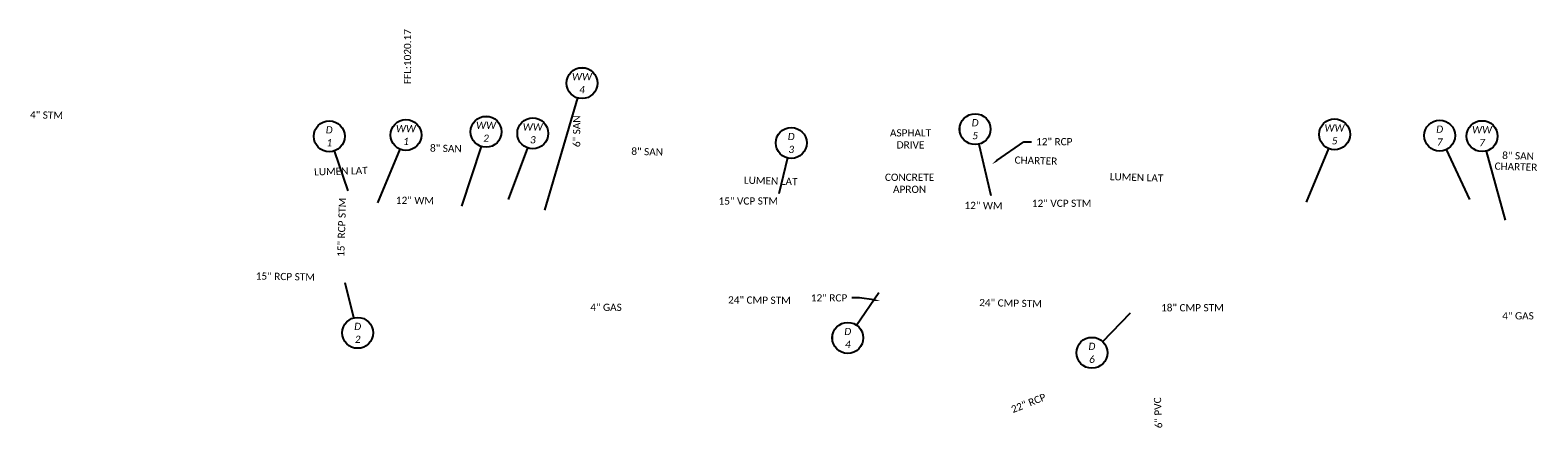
# Model space of a CAD drawing. Header units: feet. Extents: x 2244491 to 2246839, y 594397 to 597597.
# Tile 5 of 115: x 2244667 to 2245252, y 596177 to 596331. Entities that reach past the tile are written whole.
import ezdxf
from ezdxf import colors
from ezdxf.entities.mleader import LeaderData, LeaderLine
from ezdxf.enums import TextEntityAlignment as Align
from ezdxf.math import Vec2, Vec3

# ---------------------------------------------------------------- set-up
doc = ezdxf.new("R2010")
doc.units = ezdxf.units.FT
doc.header["$MEASUREMENT"] = 0
for name, color, linetype in [('BD_X_Text', 7, 'Continuous'), ('DR_X_Text', 7, 'Continuous'), ('PV_X_Text', 7, 'Continuous'), ('TX_P_20', 7, 'Continuous'), ('UT_X_Cable_TV_Text', 7, 'Continuous'), ('UT_X_Gas_Text', 7, 'Continuous'), ('UT_X_Sanitary_Text', 7, 'Continuous'), ('UT_X_Water_Text', 7, 'Continuous')]:
    doc.layers.add(name, color=color, linetype=linetype)
doc.styles.add('P_Slanted_Normal', font='calibrii.ttf', dxfattribs={"height": 0.14})
doc.styles.add('Slanted-Normal', font='font31.shx', dxfattribs={"height": 0.14})
doc.styles.add('X_Straight_Normal', font='calibril.ttf', dxfattribs={"height": 0.14})

# ---------------------------------------------------------------- blocks, each defined once
blk = doc.blocks.new('*U1059')
blk.add_wipeout([(-0.298, 0.023), (-0.295, 0.045), (-0.291, 0.07), (-0.285, 0.091), (-0.277, 0.112), (-0.268, 0.133), (-0.257, 0.153), (-0.245, 0.172), (-0.234, 0.186), (-0.221, 0.202), (-0.206, 0.217), (-0.188, 0.233), (-0.172, 0.245), (-0.158, 0.254), (-0.142, 0.263), (-0.124, 0.272), (-0.105, 0.28), (-0.084, 0.287), (-0.058, 0.293), (-0.036, 0.297), (-0.012, 0.299), (0, 0.299), (0.022, 0.298), (0.043, 0.296), (0.069, 0.291), (0.09, 0.285), (0.111, 0.278), (0.135, 0.266), (0.153, 0.256), (0.17, 0.246), (0.187, 0.233), (0.203, 0.219), (0.217, 0.205), (0.23, 0.191), (0.24, 0.178), (0.253, 0.159), (0.264, 0.141), (0.273, 0.122), (0.281, 0.103), (0.286, 0.086), (0.291, 0.068), (0.294, 0.053), (0.297, 0.037), (0.298, 0.018), (0.299, 0), (0.298, -0.02), (0.296, -0.04), (0.293, -0.059), (0.289, -0.076), (0.284, -0.093), (0.278, -0.109), (0.272, -0.123), (0.263, -0.141), (0.254, -0.157), (0.245, -0.171), (0.232, -0.188), (0.22, -0.202), (0.211, -0.211), (0.198, -0.224), (0.188, -0.232), (0.172, -0.244), (0.151, -0.258), (0.129, -0.27), (0.112, -0.277), (0.094, -0.284), (0.07, -0.291), (0.057, -0.293), (0.038, -0.296), (0.025, -0.298), (0.011, -0.299), (0, -0.299), (-0.006, -0.299), (-0.018, -0.298), (-0.028, -0.298), (-0.04, -0.296), (-0.052, -0.294), (-0.064, -0.292), (-0.077, -0.289), (-0.092, -0.284), (-0.115, -0.276), (-0.135, -0.267), (-0.15, -0.258), (-0.168, -0.247), (-0.182, -0.237), (-0.199, -0.223), (-0.218, -0.204), (-0.232, -0.189), (-0.246, -0.17), (-0.255, -0.155), (-0.266, -0.137), (-0.275, -0.118), (-0.283, -0.097), (-0.29, -0.074), (-0.294, -0.054), (-0.297, -0.033), (-0.299, -0.015), (-0.299, 0)])
at = {"flags": 128}
blk.add_lwpolyline([(-0.116, -0.277), (-0.553, -1.313)], dxfattribs=at)
blk.add_circle((0, 0), 0.3)
at = {"style": 'Slanted-Normal', "flags": 8}
for tag, p in [('ITEMTYPE', (0, 0.125)), ('ITEMNUMBER', (0, -0.125))]:
    blk.add_attdef(tag, text='', height=0.14, dxfattribs=at).set_placement(p, align=Align.MIDDLE_CENTER)
blk = doc.blocks.new('*U1067')
blk.add_wipeout([(-0.298, 0.023), (-0.295, 0.045), (-0.291, 0.07), (-0.285, 0.091), (-0.277, 0.112), (-0.268, 0.133), (-0.257, 0.153), (-0.245, 0.172), (-0.234, 0.186), (-0.221, 0.202), (-0.206, 0.217), (-0.188, 0.233), (-0.172, 0.245), (-0.158, 0.254), (-0.142, 0.263), (-0.124, 0.272), (-0.105, 0.28), (-0.084, 0.287), (-0.058, 0.293), (-0.036, 0.297), (-0.012, 0.299), (0, 0.299), (0.022, 0.298), (0.043, 0.296), (0.069, 0.291), (0.09, 0.285), (0.111, 0.278), (0.135, 0.266), (0.153, 0.256), (0.17, 0.246), (0.187, 0.233), (0.203, 0.219), (0.217, 0.205), (0.23, 0.191), (0.24, 0.178), (0.253, 0.159), (0.264, 0.141), (0.273, 0.122), (0.281, 0.103), (0.286, 0.086), (0.291, 0.068), (0.294, 0.053), (0.297, 0.037), (0.298, 0.018), (0.299, 0), (0.298, -0.02), (0.296, -0.04), (0.293, -0.059), (0.289, -0.076), (0.284, -0.093), (0.278, -0.109), (0.272, -0.123), (0.263, -0.141), (0.254, -0.157), (0.245, -0.171), (0.232, -0.188), (0.22, -0.202), (0.211, -0.211), (0.198, -0.224), (0.188, -0.232), (0.172, -0.244), (0.151, -0.258), (0.129, -0.27), (0.112, -0.277), (0.094, -0.284), (0.07, -0.291), (0.057, -0.293), (0.038, -0.296), (0.025, -0.298), (0.011, -0.299), (0, -0.299), (-0.006, -0.299), (-0.018, -0.298), (-0.028, -0.298), (-0.04, -0.296), (-0.052, -0.294), (-0.064, -0.292), (-0.077, -0.289), (-0.092, -0.284), (-0.115, -0.276), (-0.135, -0.267), (-0.15, -0.258), (-0.168, -0.247), (-0.182, -0.237), (-0.199, -0.223), (-0.218, -0.204), (-0.232, -0.189), (-0.246, -0.17), (-0.255, -0.155), (-0.266, -0.137), (-0.275, -0.118), (-0.283, -0.097), (-0.29, -0.074), (-0.294, -0.054), (-0.297, -0.033), (-0.299, -0.015), (-0.299, 0)])
at = {"flags": 128}
blk.add_lwpolyline([(-0.095, -0.285), (-0.479, -1.443)], dxfattribs=at)
blk.add_circle((0, 0), 0.3)
at = {"style": 'Slanted-Normal', "flags": 8}
for tag, p in [('ITEMTYPE', (0, 0.125)), ('ITEMNUMBER', (0, -0.125))]:
    blk.add_attdef(tag, text='', height=0.14, dxfattribs=at).set_placement(p, align=Align.MIDDLE_CENTER)
blk = doc.blocks.new('*U1068')
blk.add_wipeout([(-0.298, 0.023), (-0.295, 0.045), (-0.291, 0.07), (-0.285, 0.091), (-0.277, 0.112), (-0.268, 0.133), (-0.257, 0.153), (-0.245, 0.172), (-0.234, 0.186), (-0.221, 0.202), (-0.206, 0.217), (-0.188, 0.233), (-0.172, 0.245), (-0.158, 0.254), (-0.142, 0.263), (-0.124, 0.272), (-0.105, 0.28), (-0.084, 0.287), (-0.058, 0.293), (-0.036, 0.297), (-0.012, 0.299), (0, 0.299), (0.022, 0.298), (0.043, 0.296), (0.069, 0.291), (0.09, 0.285), (0.111, 0.278), (0.135, 0.266), (0.153, 0.256), (0.17, 0.246), (0.187, 0.233), (0.203, 0.219), (0.217, 0.205), (0.23, 0.191), (0.24, 0.178), (0.253, 0.159), (0.264, 0.141), (0.273, 0.122), (0.281, 0.103), (0.286, 0.086), (0.291, 0.068), (0.294, 0.053), (0.297, 0.037), (0.298, 0.018), (0.299, 0), (0.298, -0.02), (0.296, -0.04), (0.293, -0.059), (0.289, -0.076), (0.284, -0.093), (0.278, -0.109), (0.272, -0.123), (0.263, -0.141), (0.254, -0.157), (0.245, -0.171), (0.232, -0.188), (0.22, -0.202), (0.211, -0.211), (0.198, -0.224), (0.188, -0.232), (0.172, -0.244), (0.151, -0.258), (0.129, -0.27), (0.112, -0.277), (0.094, -0.284), (0.07, -0.291), (0.057, -0.293), (0.038, -0.296), (0.025, -0.298), (0.011, -0.299), (0, -0.299), (-0.006, -0.299), (-0.018, -0.298), (-0.028, -0.298), (-0.04, -0.296), (-0.052, -0.294), (-0.064, -0.292), (-0.077, -0.289), (-0.092, -0.284), (-0.115, -0.276), (-0.135, -0.267), (-0.15, -0.258), (-0.168, -0.247), (-0.182, -0.237), (-0.199, -0.223), (-0.218, -0.204), (-0.232, -0.189), (-0.246, -0.17), (-0.255, -0.155), (-0.266, -0.137), (-0.275, -0.118), (-0.283, -0.097), (-0.29, -0.074), (-0.294, -0.054), (-0.297, -0.033), (-0.299, -0.015), (-0.299, 0)])
at = {"flags": 128}
blk.add_lwpolyline([(-0.105, -0.281), (-0.481, -1.285)], dxfattribs=at)
blk.add_circle((0, 0), 0.3)
at = {"style": 'Slanted-Normal', "flags": 8}
for tag, p in [('ITEMTYPE', (0, 0.125)), ('ITEMNUMBER', (0, -0.125))]:
    blk.add_attdef(tag, text='', height=0.14, dxfattribs=at).set_placement(p, align=Align.MIDDLE_CENTER)
blk = doc.blocks.new('*U1069')
blk.add_wipeout([(-0.298, 0.023), (-0.295, 0.045), (-0.291, 0.07), (-0.285, 0.091), (-0.277, 0.112), (-0.268, 0.133), (-0.257, 0.153), (-0.245, 0.172), (-0.234, 0.186), (-0.221, 0.202), (-0.206, 0.217), (-0.188, 0.233), (-0.172, 0.245), (-0.158, 0.254), (-0.142, 0.263), (-0.124, 0.272), (-0.105, 0.28), (-0.084, 0.287), (-0.058, 0.293), (-0.036, 0.297), (-0.012, 0.299), (0, 0.299), (0.022, 0.298), (0.043, 0.296), (0.069, 0.291), (0.09, 0.285), (0.111, 0.278), (0.135, 0.266), (0.153, 0.256), (0.17, 0.246), (0.187, 0.233), (0.203, 0.219), (0.217, 0.205), (0.23, 0.191), (0.24, 0.178), (0.253, 0.159), (0.264, 0.141), (0.273, 0.122), (0.281, 0.103), (0.286, 0.086), (0.291, 0.068), (0.294, 0.053), (0.297, 0.037), (0.298, 0.018), (0.299, 0), (0.298, -0.02), (0.296, -0.04), (0.293, -0.059), (0.289, -0.076), (0.284, -0.093), (0.278, -0.109), (0.272, -0.123), (0.263, -0.141), (0.254, -0.157), (0.245, -0.171), (0.232, -0.188), (0.22, -0.202), (0.211, -0.211), (0.198, -0.224), (0.188, -0.232), (0.172, -0.244), (0.151, -0.258), (0.129, -0.27), (0.112, -0.277), (0.094, -0.284), (0.07, -0.291), (0.057, -0.293), (0.038, -0.296), (0.025, -0.298), (0.011, -0.299), (0, -0.299), (-0.006, -0.299), (-0.018, -0.298), (-0.028, -0.298), (-0.04, -0.296), (-0.052, -0.294), (-0.064, -0.292), (-0.077, -0.289), (-0.092, -0.284), (-0.115, -0.276), (-0.135, -0.267), (-0.15, -0.258), (-0.168, -0.247), (-0.182, -0.237), (-0.199, -0.223), (-0.218, -0.204), (-0.232, -0.189), (-0.246, -0.17), (-0.255, -0.155), (-0.266, -0.137), (-0.275, -0.118), (-0.283, -0.097), (-0.29, -0.074), (-0.294, -0.054), (-0.297, -0.033), (-0.299, -0.015), (-0.299, 0)])
at = {"flags": 128}
blk.add_lwpolyline([(-0.085, -0.288), (-0.725, -2.467)], dxfattribs=at)
blk.add_circle((0, 0), 0.3)
at = {"style": 'Slanted-Normal', "flags": 8}
for tag, p in [('ITEMTYPE', (0, 0.125)), ('ITEMNUMBER', (0, -0.125))]:
    blk.add_attdef(tag, text='', height=0.14, dxfattribs=at).set_placement(p, align=Align.MIDDLE_CENTER)
blk = doc.blocks.new('*U1065')
blk.add_wipeout([(-0.298, 0.023), (-0.295, 0.045), (-0.291, 0.07), (-0.285, 0.091), (-0.277, 0.112), (-0.268, 0.133), (-0.257, 0.153), (-0.245, 0.172), (-0.234, 0.186), (-0.221, 0.202), (-0.206, 0.217), (-0.188, 0.233), (-0.172, 0.245), (-0.158, 0.254), (-0.142, 0.263), (-0.124, 0.272), (-0.105, 0.28), (-0.084, 0.287), (-0.058, 0.293), (-0.036, 0.297), (-0.012, 0.299), (0, 0.299), (0.022, 0.298), (0.043, 0.296), (0.069, 0.291), (0.09, 0.285), (0.111, 0.278), (0.135, 0.266), (0.153, 0.256), (0.17, 0.246), (0.187, 0.233), (0.203, 0.219), (0.217, 0.205), (0.23, 0.191), (0.24, 0.178), (0.253, 0.159), (0.264, 0.141), (0.273, 0.122), (0.281, 0.103), (0.286, 0.086), (0.291, 0.068), (0.294, 0.053), (0.297, 0.037), (0.298, 0.018), (0.299, 0), (0.298, -0.02), (0.296, -0.04), (0.293, -0.059), (0.289, -0.076), (0.284, -0.093), (0.278, -0.109), (0.272, -0.123), (0.263, -0.141), (0.254, -0.157), (0.245, -0.171), (0.232, -0.188), (0.22, -0.202), (0.211, -0.211), (0.198, -0.224), (0.188, -0.232), (0.172, -0.244), (0.151, -0.258), (0.129, -0.27), (0.112, -0.277), (0.094, -0.284), (0.07, -0.291), (0.057, -0.293), (0.038, -0.296), (0.025, -0.298), (0.011, -0.299), (0, -0.299), (-0.006, -0.299), (-0.018, -0.298), (-0.028, -0.298), (-0.04, -0.296), (-0.052, -0.294), (-0.064, -0.292), (-0.077, -0.289), (-0.092, -0.284), (-0.115, -0.276), (-0.135, -0.267), (-0.15, -0.258), (-0.168, -0.247), (-0.182, -0.237), (-0.199, -0.223), (-0.218, -0.204), (-0.232, -0.189), (-0.246, -0.17), (-0.255, -0.155), (-0.266, -0.137), (-0.275, -0.118), (-0.283, -0.097), (-0.29, -0.074), (-0.294, -0.054), (-0.297, -0.033), (-0.299, -0.015), (-0.299, 0)])
at = {"flags": 128}
blk.add_lwpolyline([(-0.116, -0.277), (-0.553, -1.313)], dxfattribs=at)
blk.add_circle((0, 0), 0.3)
at = {"style": 'Slanted-Normal', "flags": 8}
for tag, p in [('ITEMTYPE', (0, 0.125)), ('ITEMNUMBER', (0, -0.125))]:
    blk.add_attdef(tag, text='', height=0.14, dxfattribs=at).set_placement(p, align=Align.MIDDLE_CENTER)
blk = doc.blocks.new('*U1066')
blk.add_wipeout([(-0.298, 0.023), (-0.295, 0.045), (-0.291, 0.07), (-0.285, 0.091), (-0.277, 0.112), (-0.268, 0.133), (-0.257, 0.153), (-0.245, 0.172), (-0.234, 0.186), (-0.221, 0.202), (-0.206, 0.217), (-0.188, 0.233), (-0.172, 0.245), (-0.158, 0.254), (-0.142, 0.263), (-0.124, 0.272), (-0.105, 0.28), (-0.084, 0.287), (-0.058, 0.293), (-0.036, 0.297), (-0.012, 0.299), (0, 0.299), (0.022, 0.298), (0.043, 0.296), (0.069, 0.291), (0.09, 0.285), (0.111, 0.278), (0.135, 0.266), (0.153, 0.256), (0.17, 0.246), (0.187, 0.233), (0.203, 0.219), (0.217, 0.205), (0.23, 0.191), (0.24, 0.178), (0.253, 0.159), (0.264, 0.141), (0.273, 0.122), (0.281, 0.103), (0.286, 0.086), (0.291, 0.068), (0.294, 0.053), (0.297, 0.037), (0.298, 0.018), (0.299, 0), (0.298, -0.02), (0.296, -0.04), (0.293, -0.059), (0.289, -0.076), (0.284, -0.093), (0.278, -0.109), (0.272, -0.123), (0.263, -0.141), (0.254, -0.157), (0.245, -0.171), (0.232, -0.188), (0.22, -0.202), (0.211, -0.211), (0.198, -0.224), (0.188, -0.232), (0.172, -0.244), (0.151, -0.258), (0.129, -0.27), (0.112, -0.277), (0.094, -0.284), (0.07, -0.291), (0.057, -0.293), (0.038, -0.296), (0.025, -0.298), (0.011, -0.299), (0, -0.299), (-0.006, -0.299), (-0.018, -0.298), (-0.028, -0.298), (-0.04, -0.296), (-0.052, -0.294), (-0.064, -0.292), (-0.077, -0.289), (-0.092, -0.284), (-0.115, -0.276), (-0.135, -0.267), (-0.15, -0.258), (-0.168, -0.247), (-0.182, -0.237), (-0.199, -0.223), (-0.218, -0.204), (-0.232, -0.189), (-0.246, -0.17), (-0.255, -0.155), (-0.266, -0.137), (-0.275, -0.118), (-0.283, -0.097), (-0.29, -0.074), (-0.294, -0.054), (-0.297, -0.033), (-0.299, -0.015), (-0.299, 0)])
at = {"flags": 128}
blk.add_lwpolyline([(0.08, -0.289), (0.449, -1.63)], dxfattribs=at)
blk.add_circle((0, 0), 0.3)
at = {"style": 'Slanted-Normal', "flags": 8}
for tag, p in [('ITEMTYPE', (0, 0.125)), ('ITEMNUMBER', (0, -0.125))]:
    blk.add_attdef(tag, text='', height=0.14, dxfattribs=at).set_placement(p, align=Align.MIDDLE_CENTER)
blk = doc.blocks.new('*U1123')
blk.add_wipeout([(-0.298, 0.023), (-0.295, 0.045), (-0.291, 0.07), (-0.285, 0.091), (-0.277, 0.112), (-0.268, 0.133), (-0.257, 0.153), (-0.245, 0.172), (-0.234, 0.186), (-0.221, 0.202), (-0.206, 0.217), (-0.188, 0.233), (-0.172, 0.245), (-0.158, 0.254), (-0.142, 0.263), (-0.124, 0.272), (-0.105, 0.28), (-0.084, 0.287), (-0.058, 0.293), (-0.036, 0.297), (-0.012, 0.299), (0, 0.299), (0.022, 0.298), (0.043, 0.296), (0.069, 0.291), (0.09, 0.285), (0.111, 0.278), (0.135, 0.266), (0.153, 0.256), (0.17, 0.246), (0.187, 0.233), (0.203, 0.219), (0.217, 0.205), (0.23, 0.191), (0.24, 0.178), (0.253, 0.159), (0.264, 0.141), (0.273, 0.122), (0.281, 0.103), (0.286, 0.086), (0.291, 0.068), (0.294, 0.053), (0.297, 0.037), (0.298, 0.018), (0.299, 0), (0.298, -0.02), (0.296, -0.04), (0.293, -0.059), (0.289, -0.076), (0.284, -0.093), (0.278, -0.109), (0.272, -0.123), (0.263, -0.141), (0.254, -0.157), (0.245, -0.171), (0.232, -0.188), (0.22, -0.202), (0.211, -0.211), (0.198, -0.224), (0.188, -0.232), (0.172, -0.244), (0.151, -0.258), (0.129, -0.27), (0.112, -0.277), (0.094, -0.284), (0.07, -0.291), (0.057, -0.293), (0.038, -0.296), (0.025, -0.298), (0.011, -0.299), (0, -0.299), (-0.006, -0.299), (-0.018, -0.298), (-0.028, -0.298), (-0.04, -0.296), (-0.052, -0.294), (-0.064, -0.292), (-0.077, -0.289), (-0.092, -0.284), (-0.115, -0.276), (-0.135, -0.267), (-0.15, -0.258), (-0.168, -0.247), (-0.182, -0.237), (-0.199, -0.223), (-0.218, -0.204), (-0.232, -0.189), (-0.246, -0.17), (-0.255, -0.155), (-0.266, -0.137), (-0.275, -0.118), (-0.283, -0.097), (-0.29, -0.074), (-0.294, -0.054), (-0.297, -0.033), (-0.299, -0.015), (-0.299, 0)])
at = {"flags": 128}
blk.add_lwpolyline([(0.098, -0.284), (0.364, -1.056)], dxfattribs=at)
blk.add_circle((0, 0), 0.3)
at = {"style": 'Slanted-Normal', "flags": 8}
for tag, p in [('ITEMTYPE', (0, 0.125)), ('ITEMNUMBER', (0, -0.125))]:
    blk.add_attdef(tag, text='', height=0.14, dxfattribs=at).set_placement(p, align=Align.MIDDLE_CENTER)
blk = doc.blocks.new('*U1124')
blk.add_wipeout([(-0.298, 0.023), (-0.295, 0.045), (-0.291, 0.07), (-0.285, 0.091), (-0.277, 0.112), (-0.268, 0.133), (-0.257, 0.153), (-0.245, 0.172), (-0.234, 0.186), (-0.221, 0.202), (-0.206, 0.217), (-0.188, 0.233), (-0.172, 0.245), (-0.158, 0.254), (-0.142, 0.263), (-0.124, 0.272), (-0.105, 0.28), (-0.084, 0.287), (-0.058, 0.293), (-0.036, 0.297), (-0.012, 0.299), (0, 0.299), (0.022, 0.298), (0.043, 0.296), (0.069, 0.291), (0.09, 0.285), (0.111, 0.278), (0.135, 0.266), (0.153, 0.256), (0.17, 0.246), (0.187, 0.233), (0.203, 0.219), (0.217, 0.205), (0.23, 0.191), (0.24, 0.178), (0.253, 0.159), (0.264, 0.141), (0.273, 0.122), (0.281, 0.103), (0.286, 0.086), (0.291, 0.068), (0.294, 0.053), (0.297, 0.037), (0.298, 0.018), (0.299, 0), (0.298, -0.02), (0.296, -0.04), (0.293, -0.059), (0.289, -0.076), (0.284, -0.093), (0.278, -0.109), (0.272, -0.123), (0.263, -0.141), (0.254, -0.157), (0.245, -0.171), (0.232, -0.188), (0.22, -0.202), (0.211, -0.211), (0.198, -0.224), (0.188, -0.232), (0.172, -0.244), (0.151, -0.258), (0.129, -0.27), (0.112, -0.277), (0.094, -0.284), (0.07, -0.291), (0.057, -0.293), (0.038, -0.296), (0.025, -0.298), (0.011, -0.299), (0, -0.299), (-0.006, -0.299), (-0.018, -0.298), (-0.028, -0.298), (-0.04, -0.296), (-0.052, -0.294), (-0.064, -0.292), (-0.077, -0.289), (-0.092, -0.284), (-0.115, -0.276), (-0.135, -0.267), (-0.15, -0.258), (-0.168, -0.247), (-0.182, -0.237), (-0.199, -0.223), (-0.218, -0.204), (-0.232, -0.189), (-0.246, -0.17), (-0.255, -0.155), (-0.266, -0.137), (-0.275, -0.118), (-0.283, -0.097), (-0.29, -0.074), (-0.294, -0.054), (-0.297, -0.033), (-0.299, -0.015), (-0.299, 0)])
at = {"flags": 128}
blk.add_lwpolyline([(-0.074, 0.291), (-0.245, 0.97)], dxfattribs=at)
blk.add_circle((0, 0), 0.3)
at = {"style": 'Slanted-Normal', "flags": 8}
for tag, p in [('ITEMTYPE', (0, 0.125)), ('ITEMNUMBER', (0, -0.125))]:
    blk.add_attdef(tag, text='', height=0.14, dxfattribs=at).set_placement(p, align=Align.MIDDLE_CENTER)
blk = doc.blocks.new('*U1120')
blk.add_wipeout([(-0.298, 0.023), (-0.295, 0.045), (-0.291, 0.07), (-0.285, 0.091), (-0.277, 0.112), (-0.268, 0.133), (-0.257, 0.153), (-0.245, 0.172), (-0.234, 0.186), (-0.221, 0.202), (-0.206, 0.217), (-0.188, 0.233), (-0.172, 0.245), (-0.158, 0.254), (-0.142, 0.263), (-0.124, 0.272), (-0.105, 0.28), (-0.084, 0.287), (-0.058, 0.293), (-0.036, 0.297), (-0.012, 0.299), (0, 0.299), (0.022, 0.298), (0.043, 0.296), (0.069, 0.291), (0.09, 0.285), (0.111, 0.278), (0.135, 0.266), (0.153, 0.256), (0.17, 0.246), (0.187, 0.233), (0.203, 0.219), (0.217, 0.205), (0.23, 0.191), (0.24, 0.178), (0.253, 0.159), (0.264, 0.141), (0.273, 0.122), (0.281, 0.103), (0.286, 0.086), (0.291, 0.068), (0.294, 0.053), (0.297, 0.037), (0.298, 0.018), (0.299, 0), (0.298, -0.02), (0.296, -0.04), (0.293, -0.059), (0.289, -0.076), (0.284, -0.093), (0.278, -0.109), (0.272, -0.123), (0.263, -0.141), (0.254, -0.157), (0.245, -0.171), (0.232, -0.188), (0.22, -0.202), (0.211, -0.211), (0.198, -0.224), (0.188, -0.232), (0.172, -0.244), (0.151, -0.258), (0.129, -0.27), (0.112, -0.277), (0.094, -0.284), (0.07, -0.291), (0.057, -0.293), (0.038, -0.296), (0.025, -0.298), (0.011, -0.299), (0, -0.299), (-0.006, -0.299), (-0.018, -0.298), (-0.028, -0.298), (-0.04, -0.296), (-0.052, -0.294), (-0.064, -0.292), (-0.077, -0.289), (-0.092, -0.284), (-0.115, -0.276), (-0.135, -0.267), (-0.15, -0.258), (-0.168, -0.247), (-0.182, -0.237), (-0.199, -0.223), (-0.218, -0.204), (-0.232, -0.189), (-0.246, -0.17), (-0.255, -0.155), (-0.266, -0.137), (-0.275, -0.118), (-0.283, -0.097), (-0.29, -0.074), (-0.294, -0.054), (-0.297, -0.033), (-0.299, -0.015), (-0.299, 0)])
at = {"flags": 128}
blk.add_lwpolyline([(0.169, 0.248), (0.6, 0.882)], dxfattribs=at)
blk.add_circle((0, 0), 0.3)
at = {"style": 'Slanted-Normal', "flags": 8}
for tag, p in [('ITEMTYPE', (0, 0.125)), ('ITEMNUMBER', (0, -0.125))]:
    blk.add_attdef(tag, text='', height=0.14, dxfattribs=at).set_placement(p, align=Align.MIDDLE_CENTER)
blk = doc.blocks.new('*U1121')
blk.add_wipeout([(-0.298, 0.023), (-0.295, 0.045), (-0.291, 0.07), (-0.285, 0.091), (-0.277, 0.112), (-0.268, 0.133), (-0.257, 0.153), (-0.245, 0.172), (-0.234, 0.186), (-0.221, 0.202), (-0.206, 0.217), (-0.188, 0.233), (-0.172, 0.245), (-0.158, 0.254), (-0.142, 0.263), (-0.124, 0.272), (-0.105, 0.28), (-0.084, 0.287), (-0.058, 0.293), (-0.036, 0.297), (-0.012, 0.299), (0, 0.299), (0.022, 0.298), (0.043, 0.296), (0.069, 0.291), (0.09, 0.285), (0.111, 0.278), (0.135, 0.266), (0.153, 0.256), (0.17, 0.246), (0.187, 0.233), (0.203, 0.219), (0.217, 0.205), (0.23, 0.191), (0.24, 0.178), (0.253, 0.159), (0.264, 0.141), (0.273, 0.122), (0.281, 0.103), (0.286, 0.086), (0.291, 0.068), (0.294, 0.053), (0.297, 0.037), (0.298, 0.018), (0.299, 0), (0.298, -0.02), (0.296, -0.04), (0.293, -0.059), (0.289, -0.076), (0.284, -0.093), (0.278, -0.109), (0.272, -0.123), (0.263, -0.141), (0.254, -0.157), (0.245, -0.171), (0.232, -0.188), (0.22, -0.202), (0.211, -0.211), (0.198, -0.224), (0.188, -0.232), (0.172, -0.244), (0.151, -0.258), (0.129, -0.27), (0.112, -0.277), (0.094, -0.284), (0.07, -0.291), (0.057, -0.293), (0.038, -0.296), (0.025, -0.298), (0.011, -0.299), (0, -0.299), (-0.006, -0.299), (-0.018, -0.298), (-0.028, -0.298), (-0.04, -0.296), (-0.052, -0.294), (-0.064, -0.292), (-0.077, -0.289), (-0.092, -0.284), (-0.115, -0.276), (-0.135, -0.267), (-0.15, -0.258), (-0.168, -0.247), (-0.182, -0.237), (-0.199, -0.223), (-0.218, -0.204), (-0.232, -0.189), (-0.246, -0.17), (-0.255, -0.155), (-0.266, -0.137), (-0.275, -0.118), (-0.283, -0.097), (-0.29, -0.074), (-0.294, -0.054), (-0.297, -0.033), (-0.299, -0.015), (-0.299, 0)])
at = {"flags": 128}
blk.add_lwpolyline([(0.069, -0.292), (0.305, -1.29)], dxfattribs=at)
blk.add_circle((0, 0), 0.3)
at = {"style": 'Slanted-Normal', "flags": 8}
for tag, p in [('ITEMTYPE', (0, 0.125)), ('ITEMNUMBER', (0, -0.125))]:
    blk.add_attdef(tag, text='', height=0.14, dxfattribs=at).set_placement(p, align=Align.MIDDLE_CENTER)
blk = doc.blocks.new('*U1122')
blk.add_wipeout([(-0.298, 0.023), (-0.295, 0.045), (-0.291, 0.07), (-0.285, 0.091), (-0.277, 0.112), (-0.268, 0.133), (-0.257, 0.153), (-0.245, 0.172), (-0.234, 0.186), (-0.221, 0.202), (-0.206, 0.217), (-0.188, 0.233), (-0.172, 0.245), (-0.158, 0.254), (-0.142, 0.263), (-0.124, 0.272), (-0.105, 0.28), (-0.084, 0.287), (-0.058, 0.293), (-0.036, 0.297), (-0.012, 0.299), (0, 0.299), (0.022, 0.298), (0.043, 0.296), (0.069, 0.291), (0.09, 0.285), (0.111, 0.278), (0.135, 0.266), (0.153, 0.256), (0.17, 0.246), (0.187, 0.233), (0.203, 0.219), (0.217, 0.205), (0.23, 0.191), (0.24, 0.178), (0.253, 0.159), (0.264, 0.141), (0.273, 0.122), (0.281, 0.103), (0.286, 0.086), (0.291, 0.068), (0.294, 0.053), (0.297, 0.037), (0.298, 0.018), (0.299, 0), (0.298, -0.02), (0.296, -0.04), (0.293, -0.059), (0.289, -0.076), (0.284, -0.093), (0.278, -0.109), (0.272, -0.123), (0.263, -0.141), (0.254, -0.157), (0.245, -0.171), (0.232, -0.188), (0.22, -0.202), (0.211, -0.211), (0.198, -0.224), (0.188, -0.232), (0.172, -0.244), (0.151, -0.258), (0.129, -0.27), (0.112, -0.277), (0.094, -0.284), (0.07, -0.291), (0.057, -0.293), (0.038, -0.296), (0.025, -0.298), (0.011, -0.299), (0, -0.299), (-0.006, -0.299), (-0.018, -0.298), (-0.028, -0.298), (-0.04, -0.296), (-0.052, -0.294), (-0.064, -0.292), (-0.077, -0.289), (-0.092, -0.284), (-0.115, -0.276), (-0.135, -0.267), (-0.15, -0.258), (-0.168, -0.247), (-0.182, -0.237), (-0.199, -0.223), (-0.218, -0.204), (-0.232, -0.189), (-0.246, -0.17), (-0.255, -0.155), (-0.266, -0.137), (-0.275, -0.118), (-0.283, -0.097), (-0.29, -0.074), (-0.294, -0.054), (-0.297, -0.033), (-0.299, -0.015), (-0.299, 0)])
at = {"flags": 128}
blk.add_lwpolyline([(0.208, 0.216), (0.745, 0.776)], dxfattribs=at)
blk.add_circle((0, 0), 0.3)
at = {"style": 'Slanted-Normal', "flags": 8}
for tag, p in [('ITEMTYPE', (0, 0.125)), ('ITEMNUMBER', (0, -0.125))]:
    blk.add_attdef(tag, text='', height=0.14, dxfattribs=at).set_placement(p, align=Align.MIDDLE_CENTER)
blk = doc.blocks.new('*U1118')
blk.add_wipeout([(-0.298, 0.023), (-0.295, 0.045), (-0.291, 0.07), (-0.285, 0.091), (-0.277, 0.112), (-0.268, 0.133), (-0.257, 0.153), (-0.245, 0.172), (-0.234, 0.186), (-0.221, 0.202), (-0.206, 0.217), (-0.188, 0.233), (-0.172, 0.245), (-0.158, 0.254), (-0.142, 0.263), (-0.124, 0.272), (-0.105, 0.28), (-0.084, 0.287), (-0.058, 0.293), (-0.036, 0.297), (-0.012, 0.299), (0, 0.299), (0.022, 0.298), (0.043, 0.296), (0.069, 0.291), (0.09, 0.285), (0.111, 0.278), (0.135, 0.266), (0.153, 0.256), (0.17, 0.246), (0.187, 0.233), (0.203, 0.219), (0.217, 0.205), (0.23, 0.191), (0.24, 0.178), (0.253, 0.159), (0.264, 0.141), (0.273, 0.122), (0.281, 0.103), (0.286, 0.086), (0.291, 0.068), (0.294, 0.053), (0.297, 0.037), (0.298, 0.018), (0.299, 0), (0.298, -0.02), (0.296, -0.04), (0.293, -0.059), (0.289, -0.076), (0.284, -0.093), (0.278, -0.109), (0.272, -0.123), (0.263, -0.141), (0.254, -0.157), (0.245, -0.171), (0.232, -0.188), (0.22, -0.202), (0.211, -0.211), (0.198, -0.224), (0.188, -0.232), (0.172, -0.244), (0.151, -0.258), (0.129, -0.27), (0.112, -0.277), (0.094, -0.284), (0.07, -0.291), (0.057, -0.293), (0.038, -0.296), (0.025, -0.298), (0.011, -0.299), (0, -0.299), (-0.006, -0.299), (-0.018, -0.298), (-0.028, -0.298), (-0.04, -0.296), (-0.052, -0.294), (-0.064, -0.292), (-0.077, -0.289), (-0.092, -0.284), (-0.115, -0.276), (-0.135, -0.267), (-0.15, -0.258), (-0.168, -0.247), (-0.182, -0.237), (-0.199, -0.223), (-0.218, -0.204), (-0.232, -0.189), (-0.246, -0.17), (-0.255, -0.155), (-0.266, -0.137), (-0.275, -0.118), (-0.283, -0.097), (-0.29, -0.074), (-0.294, -0.054), (-0.297, -0.033), (-0.299, -0.015), (-0.299, 0)])
at = {"flags": 128}
blk.add_lwpolyline([(0.127, -0.272), (0.578, -1.24)], dxfattribs=at)
blk.add_circle((0, 0), 0.3)
at = {"style": 'Slanted-Normal', "flags": 8}
for tag, p in [('ITEMTYPE', (0, 0.125)), ('ITEMNUMBER', (0, -0.125))]:
    blk.add_attdef(tag, text='', height=0.14, dxfattribs=at).set_placement(p, align=Align.MIDDLE_CENTER)
blk = doc.blocks.new('*U1175')
blk.add_wipeout([(-0.298, 0.023), (-0.295, 0.045), (-0.291, 0.07), (-0.285, 0.091), (-0.277, 0.112), (-0.268, 0.133), (-0.257, 0.153), (-0.245, 0.172), (-0.234, 0.186), (-0.221, 0.202), (-0.206, 0.217), (-0.188, 0.233), (-0.172, 0.245), (-0.158, 0.254), (-0.142, 0.263), (-0.124, 0.272), (-0.105, 0.28), (-0.084, 0.287), (-0.058, 0.293), (-0.036, 0.297), (-0.012, 0.299), (0, 0.299), (0.022, 0.298), (0.043, 0.296), (0.069, 0.291), (0.09, 0.285), (0.111, 0.278), (0.135, 0.266), (0.153, 0.256), (0.17, 0.246), (0.187, 0.233), (0.203, 0.219), (0.217, 0.205), (0.23, 0.191), (0.24, 0.178), (0.253, 0.159), (0.264, 0.141), (0.273, 0.122), (0.281, 0.103), (0.286, 0.086), (0.291, 0.068), (0.294, 0.053), (0.297, 0.037), (0.298, 0.018), (0.299, 0), (0.298, -0.02), (0.296, -0.04), (0.293, -0.059), (0.289, -0.076), (0.284, -0.093), (0.278, -0.109), (0.272, -0.123), (0.263, -0.141), (0.254, -0.157), (0.245, -0.171), (0.232, -0.188), (0.22, -0.202), (0.211, -0.211), (0.198, -0.224), (0.188, -0.232), (0.172, -0.244), (0.151, -0.258), (0.129, -0.27), (0.112, -0.277), (0.094, -0.284), (0.07, -0.291), (0.057, -0.293), (0.038, -0.296), (0.025, -0.298), (0.011, -0.299), (0, -0.299), (-0.006, -0.299), (-0.018, -0.298), (-0.028, -0.298), (-0.04, -0.296), (-0.052, -0.294), (-0.064, -0.292), (-0.077, -0.289), (-0.092, -0.284), (-0.115, -0.276), (-0.135, -0.267), (-0.15, -0.258), (-0.168, -0.247), (-0.182, -0.237), (-0.199, -0.223), (-0.218, -0.204), (-0.232, -0.189), (-0.246, -0.17), (-0.255, -0.155), (-0.266, -0.137), (-0.275, -0.118), (-0.283, -0.097), (-0.29, -0.074), (-0.294, -0.054), (-0.297, -0.033), (-0.299, -0.015), (-0.299, 0)])
at = {"flags": 128}
blk.add_lwpolyline([(-0.071, -0.291), (-0.242, -0.989)], dxfattribs=at)
blk.add_circle((0, 0), 0.3)
at = {"style": 'Slanted-Normal', "flags": 8}
for tag, p in [('ITEMTYPE', (0, 0.125)), ('ITEMNUMBER', (0, -0.125))]:
    blk.add_attdef(tag, text='', height=0.14, dxfattribs=at).set_placement(p, align=Align.MIDDLE_CENTER)

msp = doc.modelspace()

# ---------------------------------------------------------------- block references
at = {"layer": 'TX_P_20'}
ref = msp.add_blockref('*U1065', (2245172.759, 596290.648), dxfattribs=dict(at, xscale=20, yscale=20, zscale=20))
ref.add_attrib('ITEMTYPE', 'WW', dxfattribs={"layer": '0', "height": 2.8, "style": 'P_Slanted_Normal'}).set_placement((2245172.759, 596293.148), align=Align.MIDDLE_CENTER)
ref.add_attrib('ITEMNUMBER', '5', dxfattribs={"layer": '0', "height": 2.8, "style": 'P_Slanted_Normal'}).set_placement((2245172.759, 596288.148), align=Align.MIDDLE_CENTER)
ref = msp.add_blockref('*U1124', (2244793.861, 596213.609, 1021.085), dxfattribs=dict(at, xscale=20, yscale=20, zscale=20))
ref.add_attrib('ITEMTYPE', 'D', dxfattribs={"layer": '0', "height": 2.8, "style": 'P_Slanted_Normal'}).set_placement((2244793.861, 596216.109, 1021.085), align=Align.MIDDLE_CENTER)
ref.add_attrib('ITEMNUMBER', '2', dxfattribs={"layer": '0', "height": 2.8, "style": 'P_Slanted_Normal'}).set_placement((2244793.861, 596211.109, 1021.085), align=Align.MIDDLE_CENTER)
ref = msp.add_blockref('*U1122', (2245078.656, 596205.874), dxfattribs=dict(at, xscale=20, yscale=20, zscale=20))
ref.add_attrib('ITEMTYPE', 'D', dxfattribs={"layer": '0', "height": 2.8, "style": 'P_Slanted_Normal'}).set_placement((2245078.656, 596208.374), align=Align.MIDDLE_CENTER)
ref.add_attrib('ITEMNUMBER', '6', dxfattribs={"layer": '0', "height": 2.8, "style": 'P_Slanted_Normal'}).set_placement((2245078.656, 596203.374), align=Align.MIDDLE_CENTER)

# ---------------------------------------------------------------- texts
at = {"layer": 'BD_X_Text', "style": 'X_Straight_Normal'}
msp.add_text('FFL:1020.17', height=2.8, rotation=90, dxfattribs=at).set_placement((2244814.589, 596310.126))
at = {"layer": 'DR_X_Text', "style": 'X_Straight_Normal'}
for s, rotation, p in [('4" STM', 358.829411, (2244666.737, 596296.858)), ('15" VCP STM', 0.078251, (2244933.83, 596263.368)), ('15" RCP STM', 88.190268, (2244788.686, 596243.043)), ('12" VCP STM', 0.078251, (2245055.377, 596262.479)), ('15" RCP STM', 358.829411, (2244754.304, 596234.306)), ('24" CMP STM', 359.536143, (2244937.52, 596225.014)), ('24" CMP STM', 358.829411, (2245034.896, 596224.001)), ('18" CMP STM', 0.052424, (2245105.47, 596221.956)), ('22" RCP', 21.690235, (2245048.008, 596182.44)), ('6" PVC', 92.454767, (2245105.967, 596176.638))]:
    msp.add_text(s, height=2.8, rotation=rotation, dxfattribs=at).set_placement(p)
at = {"layer": 'PV_X_Text', "char_height": 2.8, "attachment_point": 2, "style": 'X_Straight_Normal'}
for s, insert in [('ASPHALT\\PDRIVE', (2245008.309, 596292.618)), ('CONCRETE\\PAPRON', (2245007.941, 596275.382))]:
    msp.add_mtext_dynamic_manual_height_columns(s, width=15.72948, gutter_width=14, heights=[0], dxfattribs=dict(at, insert=insert))
at = {"layer": 'UT_X_Cable_TV_Text', "style": 'X_Straight_Normal'}
for s, rotation, p in [('LUMEN LAT', 1.594708, (2244777.001, 596274.682)), ('CHARTER', 358.301567, (2245048.629, 596279.313, 1049.797)), ('CHARTER', 358.301567, (2245234.8, 596276.948, 1049.797)), ('LUMEN LAT', 358.301567, (2244943.647, 596271.497)), ('LUMEN LAT', 358.301567, (2245085.547, 596272.878))]:
    msp.add_text(s, height=2.8, rotation=rotation, dxfattribs=at).set_placement(p)
at = {"layer": 'UT_X_Gas_Text', "style": 'X_Straight_Normal'}
for p in [(2244884.068, 596222.117), (2245237.813, 596218.817)]:
    msp.add_text('4" GAS', height=2.8, dxfattribs=at).set_placement(p)
at = {"layer": 'UT_X_Sanitary_Text', "style": 'X_Straight_Normal'}
for s, rotation, p in [('6" SAN', 90, (2244880.184, 596285.692)), ('8" SAN', 358.563194, (2244821.891, 596283.953)), ('8" SAN', 358.563194, (2244899.974, 596282.679)), ('8" SAN', 358.563194, (2245237.76, 596281.077))]:
    msp.add_text(s, height=2.8, rotation=rotation, dxfattribs=at).set_placement(p)
at = {"layer": 'UT_X_Water_Text', "style": 'X_Straight_Normal'}
for p in [(2244808.667, 596263.685), (2245029.194, 596261.712)]:
    msp.add_text('12" WM', height=2.8, rotation=359.200218, dxfattribs=at).set_placement(p)

# ---------------------------------------------------------------- leaders
at = {"layer": 'DR_X_Text'}
ml = msp.add_multileader_mtext('Standard', dxfattribs=at)
ml.set_content('12" RCP', color=256, style='X_Straight_Normal')
ml.set_leader_properties()
ml.build(insert=Vec2(0, 0))
ml.multileader.update_dxf_attribs({"dogleg_length": 0.15, "arrow_head_size": 2.4, "scale": 20})
ctx = ml.context
ctx.base_point, ctx.scale, ctx.char_height, ctx.arrow_head_size, ctx.landing_gap_size, ctx.plane_origin = Vec3(2245055.192, 596287.787), 20, 2.8, 2.4, 1.8, Vec3(2245039.823, 596279.06)
notes = []
notes.append((ctx, [(0, (1, 1, 0), (2245052.192, 596287.787), (1, 0), 3, [(0, [(2245039.823, 596279.06)], 0, [])])]))
ctx.mtext.insert, ctx.mtext.flow_direction = Vec3(2245056.992, 596289.201), 5
ml = msp.add_multileader_mtext('Standard', dxfattribs=at)
ml.set_content('12" RCP', color=256, style='X_Straight_Normal')
ml.set_leader_properties()
ml.build(insert=Vec2(0, 0))
ml.multileader.update_dxf_attribs({"dogleg_length": 0.15, "arrow_head_size": 2.4, "scale": 20})
ctx = ml.context
ctx.base_point, ctx.scale, ctx.char_height, ctx.arrow_head_size, ctx.landing_gap_size, ctx.plane_origin = Vec3(2244968.486, 596227.183), 20, 2.8, 2.4, 1.8, Vec3(2244996.417, 596226.022)
ctx.text_align_type = 2
notes.append((ctx, [(0, (1, 1, 0), (2244988.546, 596227.183), (-1, 0), 3, [(0, [(2244996.417, 596226.022)], 0, [])])]))
ctx.mtext.insert, ctx.mtext.alignment, ctx.mtext.flow_direction = Vec3(2244983.746, 596228.597), 3, 5
for ctx, leaders in notes:
    for number, flags, end, landing, length, lines in leaders:
        leader = LeaderData()
        leader.index, (leader.has_last_leader_line, leader.has_dogleg_vector, leader.attachment_direction) = number, flags
        leader.last_leader_point, leader.dogleg_vector, leader.dogleg_length = Vec3(end), Vec3(landing), length
        for number, points, colour, breaks in lines:
            line = LeaderLine()
            line.index, line.vertices, line.color, line.breaks = number, Vec3.list(points), colors.encode_raw_color(colour), breaks
            leader.lines.append(line)
        ctx.leaders.append(leader)

# ---------------------------------------------------------------- next in the draw order: block references
at = {"layer": 'TX_P_20'}
ref = msp.add_blockref('*U1123', (2244782.829, 596289.88, 1021.242), dxfattribs=dict(at, xscale=20, yscale=20, zscale=20))
ref.add_attrib('ITEMTYPE', 'D', dxfattribs={"layer": '0', "height": 2.8, "style": 'P_Slanted_Normal'}).set_placement((2244782.829, 596292.38, 1021.242), align=Align.MIDDLE_CENTER)
ref.add_attrib('ITEMNUMBER', '1', dxfattribs={"layer": '0', "height": 2.8, "style": 'P_Slanted_Normal'}).set_placement((2244782.829, 596287.38, 1021.242), align=Align.MIDDLE_CENTER)
ref = msp.add_blockref('*U1059', (2244812.586, 596290.39), dxfattribs=dict(at, xscale=20, yscale=20, zscale=20))
ref.add_attrib('ITEMTYPE', 'WW', dxfattribs={"layer": '0', "height": 2.8, "style": 'P_Slanted_Normal'}).set_placement((2244812.586, 596292.89), align=Align.MIDDLE_CENTER)
ref.add_attrib('ITEMNUMBER', '1', dxfattribs={"layer": '0', "height": 2.8, "style": 'P_Slanted_Normal'}).set_placement((2244812.586, 596287.89), align=Align.MIDDLE_CENTER)
ref = msp.add_blockref('*U1067', (2244843.662, 596291.65), dxfattribs=dict(at, xscale=20, yscale=20, zscale=20))
ref.add_attrib('ITEMTYPE', 'WW', dxfattribs={"layer": '0', "height": 2.8, "style": 'P_Slanted_Normal'}).set_placement((2244843.662, 596294.15), align=Align.MIDDLE_CENTER)
ref.add_attrib('ITEMNUMBER', '2', dxfattribs={"layer": '0', "height": 2.8, "style": 'P_Slanted_Normal'}).set_placement((2244843.662, 596289.15), align=Align.MIDDLE_CENTER)
ref = msp.add_blockref('*U1121', (2245033.355, 596292.656), dxfattribs=dict(at, xscale=20, yscale=20, zscale=20))
ref.add_attrib('ITEMTYPE', 'D', dxfattribs={"layer": '0', "height": 2.8, "style": 'P_Slanted_Normal'}).set_placement((2245033.355, 596295.156), align=Align.MIDDLE_CENTER)
ref.add_attrib('ITEMNUMBER', '5', dxfattribs={"layer": '0', "height": 2.8, "style": 'P_Slanted_Normal'}).set_placement((2245033.355, 596290.156), align=Align.MIDDLE_CENTER)
ref = msp.add_blockref('*U1066', (2245229.986, 596289.95), dxfattribs=dict(at, xscale=20, yscale=20, zscale=20))
ref.add_attrib('ITEMTYPE', 'WW', dxfattribs={"layer": '0', "height": 2.8, "style": 'P_Slanted_Normal'}).set_placement((2245229.986, 596292.45), align=Align.MIDDLE_CENTER)
ref.add_attrib('ITEMNUMBER', '7', dxfattribs={"layer": '0', "height": 2.8, "style": 'P_Slanted_Normal'}).set_placement((2245229.986, 596287.45), align=Align.MIDDLE_CENTER)
ref = msp.add_blockref('*U1175', (2244962.03, 596287.3), dxfattribs=dict(at, xscale=20, yscale=20, zscale=20))
ref.add_attrib('ITEMTYPE', 'D', dxfattribs={"layer": '0', "height": 2.8, "style": 'P_Slanted_Normal'}).set_placement((2244962.03, 596289.8), align=Align.MIDDLE_CENTER)
ref.add_attrib('ITEMNUMBER', '3', dxfattribs={"layer": '0', "height": 2.8, "style": 'P_Slanted_Normal'}).set_placement((2244962.03, 596284.8), align=Align.MIDDLE_CENTER)
ref = msp.add_blockref('*U1120', (2244983.951, 596211.654), dxfattribs=dict(at, xscale=20, yscale=20, zscale=20))
ref.add_attrib('ITEMTYPE', 'D', dxfattribs={"layer": '0', "height": 2.8, "style": 'P_Slanted_Normal'}).set_placement((2244983.951, 596214.154), align=Align.MIDDLE_CENTER)
ref.add_attrib('ITEMNUMBER', '4', dxfattribs={"layer": '0', "height": 2.8, "style": 'P_Slanted_Normal'}).set_placement((2244983.951, 596209.154), align=Align.MIDDLE_CENTER)

# ---------------------------------------------------------------- next in the draw order: block references
ref = msp.add_blockref('*U1068', (2244861.793, 596291.029), dxfattribs=dict(at, xscale=20, yscale=20, zscale=20))
ref.add_attrib('ITEMTYPE', 'WW', dxfattribs={"layer": '0', "height": 2.8, "style": 'P_Slanted_Normal'}).set_placement((2244861.793, 596293.529), align=Align.MIDDLE_CENTER)
ref.add_attrib('ITEMNUMBER', '3', dxfattribs={"layer": '0', "height": 2.8, "style": 'P_Slanted_Normal'}).set_placement((2244861.793, 596288.529), align=Align.MIDDLE_CENTER)
ref = msp.add_blockref('*U1118', (2245213.537, 596290.15, 1029.844), dxfattribs=dict(at, xscale=20, yscale=20, zscale=20))
ref.add_attrib('ITEMTYPE', 'D', dxfattribs={"layer": '0', "height": 2.8, "style": 'P_Slanted_Normal'}).set_placement((2245213.537, 596292.65, 1029.844), align=Align.MIDDLE_CENTER)
ref.add_attrib('ITEMNUMBER', '7', dxfattribs={"layer": '0', "height": 2.8, "style": 'P_Slanted_Normal'}).set_placement((2245213.537, 596287.65, 1029.844), align=Align.MIDDLE_CENTER)

# ---------------------------------------------------------------- next in the draw order: block references
ref = msp.add_blockref('*U1069', (2244880.875, 596310.524), dxfattribs=dict(at, xscale=20, yscale=20, zscale=20))
ref.add_attrib('ITEMTYPE', 'WW', dxfattribs={"layer": '0', "height": 2.8, "style": 'P_Slanted_Normal'}).set_placement((2244880.875, 596313.024), align=Align.MIDDLE_CENTER)
ref.add_attrib('ITEMNUMBER', '4', dxfattribs={"layer": '0', "height": 2.8, "style": 'P_Slanted_Normal'}).set_placement((2244880.875, 596308.024), align=Align.MIDDLE_CENTER)

doc.saveas('drawing.dxf')
